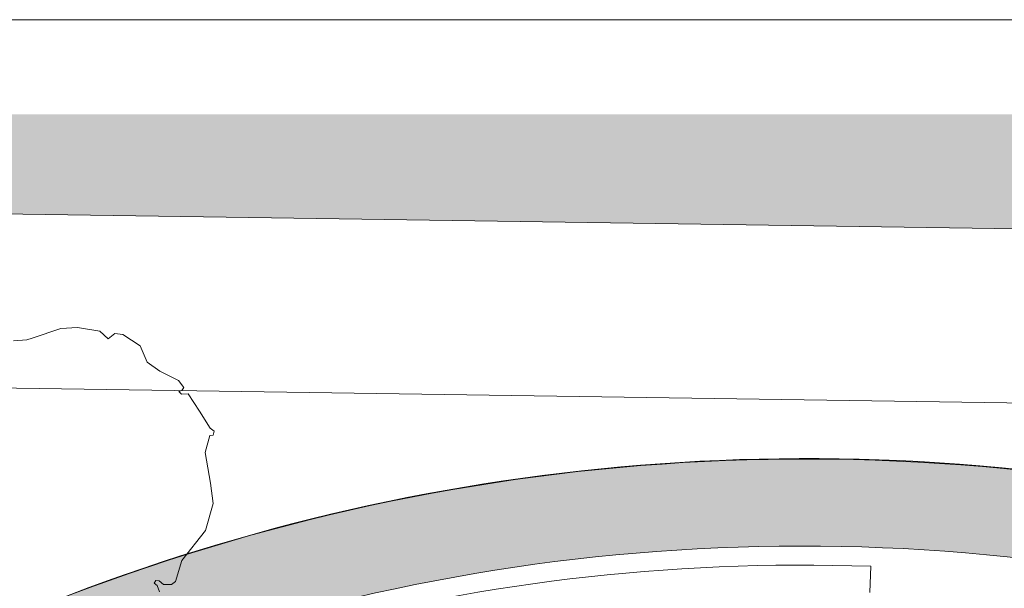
# Model space of a CAD drawing. Header units: millimetres. Extents: x 10 to 831, y -9 to 584.
# Tile 28 of 54: x 186 to 299, y 519 to 584. Entities that reach past the tile are written whole.
import ezdxf
from ezdxf.xclip import XClip

# ---------------------------------------------------------------- set-up
doc = ezdxf.new("R2010")
doc.units = ezdxf.units.MM
doc.header["$MEASUREMENT"] = 0
doc.header["$XCLIPFRAME"] = 0
for name, color, linetype in [('90 Bomen', 7, 'Continuous'), ('90 Terrein omgeving', 7, 'Continuous'), ('90 Terrein omgeving Afdek-arcering', 7, 'Continuous'), ('90 Terrein perceel', 7, 'Continuous')]:
    doc.layers.add(name, color=color, linetype=linetype)

# ---------------------------------------------------------------- blocks, each defined once
blk = doc.blocks.new('*X24')
at = {"layer": '90 Terrein omgeving Afdek-arcering', "linetype": 'Continuous', "lineweight": 0, "true_color": 0x99a3a6}
blk.add_hatch(color=253, dxfattribs=at).paths.add_polyline_path([(61.65, 397.2), (67.04, 384.58, -0.343045), (308.7, 521.13, -0.122857), (409.25, 479.23, -0.062158), (449.51, 440.7, -0.144211), (499.27, 321.02), (516.65, 326.95, 0.023501), (490.48, 398.56, 0.089942), (456.5, 453.02), (453.11, 457.73, -0.624865), (455.44, 464.83), (459.42, 465.28), (478.33, 463.56), (547.39, 455.74, 0.038855), (624.73, 455.7), (624.73, 467.76, -0.02325), (555.36, 468.16), (522.27, 470.57, -0.053223), (418.07, 491.33), (402.29, 498.23), (375.73, 511.32, 0.087441), (295.96, 532.78, 0.31395)])
blk = doc.blocks.new('*X25')
at = {"layer": '90 Terrein omgeving Afdek-arcering', "linetype": 'Continuous', "lineweight": 0, "true_color": 0x000000}
blk.add_hatch(color=18, dxfattribs=at).paths.add_polyline_path([(356.27, 573.12), (22.48, 573.12), (22.48, 564.1), (624.73, 555.19), (624.73, 573.12), (388.65, 573.12), (371.37, 569.93, -0.164442)])
blk = doc.blocks.new('Drawing_2_2', base_point=(176.47, 192.53))
at = {"layer": '90 Bomen', "color": 1, "linetype": 'Continuous', "lineweight": 0}
for p, q in [((187.14, 547.44), (190.43, 548.55)), ((190.43, 548.55), (192.36, 548.67)), ((192.36, 548.67), (194.92, 548.22)), ((186.52, 547.23), (187.14, 547.44)), ((194.92, 548.22), (195.87, 547.35)), ((195.87, 547.35), (196.62, 547.98)), ((196.62, 547.98), (197.57, 547.84)), ((197.57, 547.84), (199.53, 546.54)), ((185, 547.12), (186.52, 547.23)), ((199.53, 546.54), (200.35, 544.68)), ((200.35, 544.68), (201.81, 543.64)), ((201.81, 543.64), (203.95, 542.57)), ((203.95, 542.57), (204.55, 541.78)), ((204.55, 541.78), (204.33, 541.44)), ((204.33, 541.44), (203.98, 541.3)), ((203.98, 541.3), (204.3, 540.99)), ((204.3, 540.99), (205.06, 541.05)), ((205.06, 541.05), (206.36, 539.07)), ((206.36, 539.07), (207.57, 537.1)), ((207.56, 536.25), (207.02, 534.3)), ((207.94, 536.28), (207.56, 536.25)), ((207.57, 537.1), (208.06, 536.75)), ((208.06, 536.75), (207.94, 536.28)), ((207.02, 534.3), (207.63, 530.8)), ((207.63, 530.8), (207.91, 528.47)), ((207.91, 528.47), (207.06, 525.34)), ((207.06, 525.34), (204.33, 521.92)), ((204.33, 521.92), (203.59, 519.49)), ((201.36, 519.63), (201.15, 519.31)), ((201.15, 519.31), (201.48, 519.03)), ((201.74, 519.59), (201.36, 519.63)), ((201.48, 519.03), (201.78, 518.31)), ((202.24, 519.16), (201.74, 519.59)), ((203.15, 519.15), (202.24, 519.16)), ((203.59, 519.49), (203.15, 519.15))]:
    blk.add_line(p, q, dxfattribs=at)
at = {"layer": '90 Terrein omgeving', "color": 2, "linetype": 'Continuous', "lineweight": 0, "flags": 128}
for points in [[(22.48, 564.1), (624.73, 555.19)], [(624.73, 555.19), (22.48, 564.1)], [(624.73, 535.19), (22.48, 544.1)], [(22.48, 544.1), (624.73, 535.19)]]:
    blk.add_lwpolyline(points, dxfattribs=at)
blk.add_lwpolyline([(22.48, 488.78), (61.65, 397.2, -0.340746), (318.56, 529.69, -0.068067), (382.91, 508.01, 0.04296), (424.5, 489.35, 0.049721), (522.27, 470.57), (555.36, 468.16, 0.02325), (624.73, 467.76)], format="xyb", dxfattribs=at)
at = {"layer": '90 Terrein omgeving', "color": 9, "linetype": 'Continuous', "lineweight": 0, "flags": 128}
blk.add_lwpolyline([(624.73, 467.76, -0.02325), (555.36, 468.16), (522.27, 470.57, -0.053223), (418.07, 491.33), (402.29, 498.23), (375.73, 511.32, 0.087441), (295.96, 532.78, 0.31395), (61.65, 397.2), (67.04, 384.58, -0.343045), (308.7, 521.13, -0.122857), (409.25, 479.23, -0.062158), (449.51, 440.7, -0.144211), (499.27, 321.02), (516.65, 326.95, 0.023501), (490.48, 398.56, 0.089942), (456.5, 453.02), (453.11, 457.73, -0.624865), (455.44, 464.83), (459.42, 465.28), (478.33, 463.56), (547.39, 455.74, 0.038855), (624.73, 455.7)], format="xyb", dxfattribs=at)
at = {"layer": '90 Terrein perceel', "color": 2, "linetype": 'Continuous', "lineweight": 0, "flags": 128}
blk.add_lwpolyline([(283.35, 518.24), (283.45, 521.24)], dxfattribs=at)
at = {"layer": '90 Terrein perceel', "color": 2, "linetype": 'Continuous', "lineweight": 0}
blk.add_arc((275.54, 298), 223.38, 87.9695, 157.6165, dxfattribs=at)
at = {"layer": '90 Terrein omgeving', "color": 4, "linetype": 'Continuous', "lineweight": 0}
for name in ['*X25', '*X24']:
    blk.add_blockref(name, (0, 0), dxfattribs=at)

msp = doc.modelspace()

# ---------------------------------------------------------------- linework, layer by layer
at = {"color": 1, "linetype": 'Continuous', "lineweight": 0, "flags": 128}
msp.add_lwpolyline([(831, 10), (831, 584), (10, 584), (10, 10)], close=True, dxfattribs=at)

# ---------------------------------------------------------------- next in the draw order: block references
at = {"color": 4, "linetype": 'Continuous', "lineweight": 0}
ref = msp.add_blockref('Drawing_2_2', (176.47, 192.53), dxfattribs=at)
XClip(ref).set_block_clipping_path([(624.7337432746, 573.1161090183), (22.4779058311, 573.1161090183), (22.4779058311, 19.0595604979), (624.7337432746, 19.0595604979), (624.7337432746, 247.83763313)])

doc.saveas('drawing.dxf')
